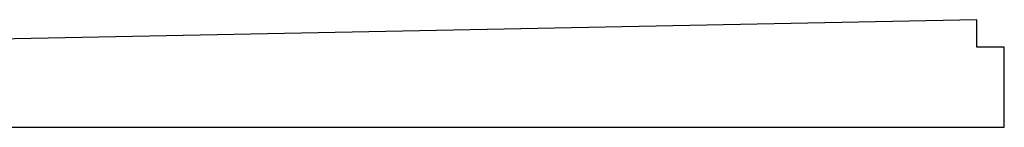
# Model space of a CAD drawing. Header units: millimetres. Extents: x -13716 to 13716, y -375 to 4365.
# Tile 12 of 12: x 6858 to 13716, y -375 to 375. Entities that reach past the tile are written whole.
import ezdxf

# ---------------------------------------------------------------- set-up
doc = ezdxf.new("R2010")
doc.units = ezdxf.units.MM
doc.header["$LTSCALE"] = 15
doc.layers.get('0').update_dxf_attribs({"lineweight": 25})

msp = doc.modelspace()

# ---------------------------------------------------------------- linework, layer by layer
for p, q in [((13525.31, 375), (-7318.69, -37.5)), ((13525.31, 184.5), (13525.31, 375)), ((13716, 184.5), (13525.31, 184.5)), ((13716, -375), (13716, 184.5)), ((-7550.6, -375), (13716, -375))]:
    msp.add_line(p, q)

doc.saveas('drawing.dxf')
